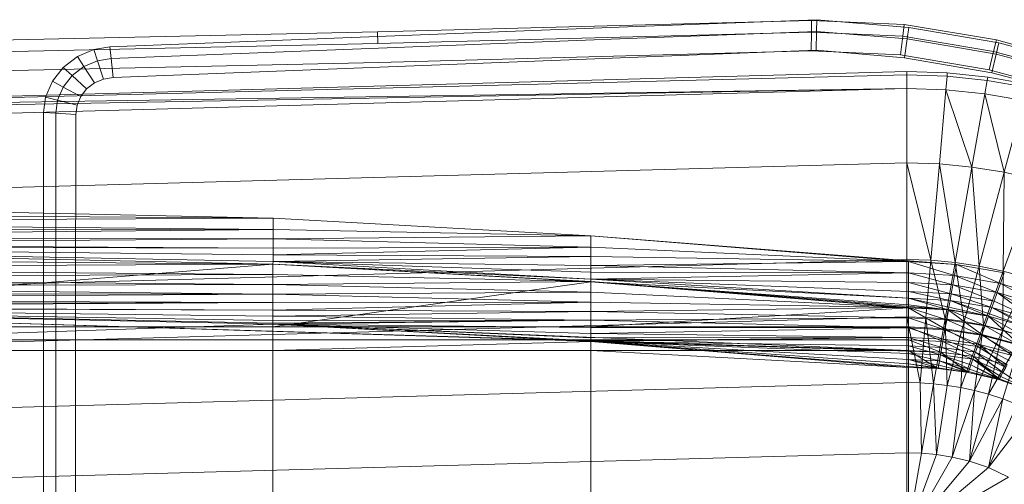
# Model space of a CAD drawing. Header units: metres. Extents: x 397.7 to 427.5, y 12.7 to 28.4.
# Tile 91 of 135: x 407.743 to 408.099, y 27.25 to 27.418. Entities that reach past the tile are written whole.
import ezdxf

# ---------------------------------------------------------------- set-up
doc = ezdxf.new("R2010")
doc.units = ezdxf.units.M
doc.layers.add('A-DETL-____-MBND', color=7, linetype='Continuous', lineweight=18)

# ---------------------------------------------------------------- blocks, each defined once
blk = doc.blocks.new('Family - Inodor P3-156334-06_PCI_P3')
at = {"layer": 'A-DETL-____-MBND', "color": 253, "true_color": 0xaaaaaa}
for p, q in [((0.47654, 0.38648), (0.31954, 0.38234)), ((0.47654, 0.38648), (0.31954, 0.38234)), ((0.41325, 0.38426), (0.47842, 0.38674)), ((0.41325, 0.38426), (0.47842, 0.38674)), ((0.4765, 0.38225), (0.47654, 0.38648)), ((0.47654, 0.38648), (0.4765, 0.38225)), ((0.51003, 0.38501), (0.47654, 0.38648)), ((0.51003, 0.38501), (0.47654, 0.38648)), ((0.47831, 0.38251), (0.47842, 0.38674)), ((0.47842, 0.38674), (0.47831, 0.38251)), ((0.47842, 0.38674), (0.51167, 0.38396)), ((0.47842, 0.38674), (0.51167, 0.38396)), ((0.50954, 0.3808), (0.51003, 0.38501)), ((0.51003, 0.38501), (0.50954, 0.3808)), ((0.54336, 0.3794), (0.51003, 0.38501)), ((0.54336, 0.3794), (0.51003, 0.38501)), ((0.31954, 0.38234), (0, 0.37522)), ((0.31954, 0.38234), (0, 0.37522)), ((0.22275, 0.37687), (0.41325, 0.38426)), ((0.22275, 0.37687), (0.41325, 0.38426)), ((0.31971, 0.37812), (0.31954, 0.38234)), ((0.31954, 0.38234), (0.31971, 0.37812)), ((0.4765, 0.38225), (0.31971, 0.37812)), ((0.4765, 0.38225), (0.31971, 0.37812)), ((0.41343, 0.38004), (0.47831, 0.38251)), ((0.41343, 0.38004), (0.47831, 0.38251)), ((0.47644, 0.37541), (0.4765, 0.38225)), ((0.4765, 0.38225), (0.47644, 0.37541)), ((0.50954, 0.3808), (0.4765, 0.38225)), ((0.50954, 0.3808), (0.4765, 0.38225)), ((0.47814, 0.37566), (0.47831, 0.38251)), ((0.47831, 0.38251), (0.47814, 0.37566)), ((0.47831, 0.38251), (0.51107, 0.37977)), ((0.47831, 0.38251), (0.51107, 0.37977)), ((0.51107, 0.37977), (0.51167, 0.38396)), ((0.51167, 0.38396), (0.51107, 0.37977)), ((0.51167, 0.38396), (0.5443, 0.37834)), ((0.51167, 0.38396), (0.5443, 0.37834)), ((0.31971, 0.37812), (0.00022, 0.371)), ((0.31971, 0.37812), (0.00022, 0.371)), ((0.22322, 0.37265), (0.41343, 0.38004)), ((0.22322, 0.37265), (0.41343, 0.38004)), ((0.50874, 0.37399), (0.50954, 0.3808)), ((0.50954, 0.3808), (0.50874, 0.37399)), ((0.54235, 0.37527), (0.50954, 0.3808)), ((0.54235, 0.37527), (0.50954, 0.3808)), ((0.51011, 0.37298), (0.51107, 0.37977)), ((0.51107, 0.37977), (0.51011, 0.37298)), ((0.51107, 0.37977), (0.5433, 0.37421)), ((0.51107, 0.37977), (0.5433, 0.37421)), ((0.54235, 0.37527), (0.54336, 0.3794)), ((0.54336, 0.3794), (0.54235, 0.37527)), ((0.5433, 0.37421), (0.5443, 0.37834)), ((0.5443, 0.37834), (0.5433, 0.37421)), ((0.57561, 0.3706), (0.54336, 0.3794)), ((0.57561, 0.3706), (0.54336, 0.3794)), ((0.5443, 0.37834), (0.57625, 0.3699)), ((0.5443, 0.37834), (0.57625, 0.3699)), ((0.21102, 0.37337), (0.21701, 0.37594)), ((0.21102, 0.37337), (0.21701, 0.37594)), ((0.21701, 0.37594), (0.22275, 0.37687)), ((0.21701, 0.37594), (0.22275, 0.37687)), ((0.21832, 0.37186), (0.21701, 0.37594)), ((0.21701, 0.37594), (0.21832, 0.37186)), ((0.22322, 0.37265), (0.22275, 0.37687)), ((0.22275, 0.37687), (0.22322, 0.37265)), ((0.47644, 0.37541), (0.31998, 0.37128)), ((0.47644, 0.37541), (0.31998, 0.37128)), ((0.47814, 0.37566), (0.41372, 0.3732)), ((0.47814, 0.37566), (0.41372, 0.3732)), ((0.41372, 0.3732), (0.47814, 0.37566)), ((0.47814, 0.37566), (0.41372, 0.3732)), ((0.50874, 0.37399), (0.47644, 0.37541)), ((0.50874, 0.37399), (0.47644, 0.37541)), ((0.51011, 0.37298), (0.47814, 0.37566)), ((0.51011, 0.37298), (0.47814, 0.37566)), ((0.47814, 0.37566), (0.51011, 0.37298)), ((0.51011, 0.37298), (0.47814, 0.37566)), ((0.54073, 0.3686), (0.50874, 0.37399)), ((0.54073, 0.3686), (0.50874, 0.37399)), ((0.54073, 0.3686), (0.54235, 0.37527)), ((0.54235, 0.37527), (0.54073, 0.3686)), ((0.54169, 0.36754), (0.5433, 0.37421)), ((0.5433, 0.37421), (0.54169, 0.36754)), ((0.57421, 0.36659), (0.54235, 0.37527)), ((0.57421, 0.36659), (0.54235, 0.37527)), ((0.5433, 0.37421), (0.57486, 0.36588)), ((0.5433, 0.37421), (0.57486, 0.36588)), ((0.31998, 0.37128), (0.00056, 0.36417)), ((0.31998, 0.37128), (0.00056, 0.36417)), ((0.2059, 0.36946), (0.21102, 0.37337)), ((0.2059, 0.36946), (0.21102, 0.37337)), ((0.21337, 0.36974), (0.21102, 0.37337)), ((0.21102, 0.37337), (0.21337, 0.36974)), ((0.21337, 0.36974), (0.21832, 0.37186)), ((0.21337, 0.36974), (0.21832, 0.37186)), ((0.21832, 0.37186), (0.22322, 0.37265)), ((0.21832, 0.37186), (0.22322, 0.37265)), ((0.22043, 0.36527), (0.21832, 0.37186)), ((0.21832, 0.37186), (0.22043, 0.36527)), ((0.22397, 0.36584), (0.22322, 0.37265)), ((0.22322, 0.37265), (0.22397, 0.36584)), ((0.41372, 0.3732), (0.22397, 0.36584)), ((0.41372, 0.3732), (0.22397, 0.36584)), ((0.22397, 0.36584), (0.41372, 0.3732)), ((0.41372, 0.3732), (0.22397, 0.36584)), ((0.54169, 0.36754), (0.51011, 0.37298)), ((0.54169, 0.36754), (0.51011, 0.37298)), ((0.51011, 0.37298), (0.54169, 0.36754)), ((0.54169, 0.36754), (0.51011, 0.37298)), ((0.00127, 0.35389), (0.51095, 0.36797)), ((0.51095, 0.36678), (0.00127, 0.35389)), ((0.20199, 0.36444), (0.2059, 0.36946)), ((0.20199, 0.36444), (0.2059, 0.36946)), ((0.20914, 0.36651), (0.2059, 0.36946)), ((0.2059, 0.36946), (0.20914, 0.36651)), ((0.20914, 0.36651), (0.21337, 0.36974)), ((0.20914, 0.36651), (0.21337, 0.36974)), ((0.21716, 0.36387), (0.21337, 0.36974)), ((0.21337, 0.36974), (0.21716, 0.36387)), ((0.51095, 0.36797), (0.52561, 0.36747)), ((0.51095, 0.36678), (0.51095, 0.36797)), ((0.52551, 0.36629), (0.51095, 0.36678)), ((0.51095, 0.36184), (0.51095, 0.36678)), ((0.52561, 0.36747), (0.52551, 0.36629)), ((0.52561, 0.36747), (0.54023, 0.36596)), ((0.57194, 0.36009), (0.54073, 0.3686)), ((0.57194, 0.36009), (0.54073, 0.3686)), ((0.57262, 0.35938), (0.54169, 0.36754)), ((0.57262, 0.35938), (0.54169, 0.36754)), ((0.54169, 0.36754), (0.57262, 0.35938)), ((0.57262, 0.35938), (0.54169, 0.36754)), ((0.19954, 0.35865), (0.20199, 0.36444)), ((0.19954, 0.35865), (0.20199, 0.36444)), ((0.20591, 0.36236), (0.20199, 0.36444)), ((0.20199, 0.36444), (0.20591, 0.36236)), ((0.20591, 0.36236), (0.20914, 0.36651)), ((0.20591, 0.36236), (0.20914, 0.36651)), ((0.21437, 0.36173), (0.20914, 0.36651)), ((0.20914, 0.36651), (0.21437, 0.36173)), ((0.21716, 0.36387), (0.21437, 0.36173)), ((0.21716, 0.36387), (0.21437, 0.36173)), ((0.21437, 0.36173), (0.21716, 0.36387)), ((0.21716, 0.36387), (0.21437, 0.36173)), ((0.22043, 0.36527), (0.21716, 0.36387)), ((0.22043, 0.36527), (0.21716, 0.36387)), ((0.21716, 0.36387), (0.22043, 0.36527)), ((0.22043, 0.36527), (0.21716, 0.36387)), ((0.22397, 0.36584), (0.22043, 0.36527)), ((0.22397, 0.36584), (0.22043, 0.36527)), ((0.22043, 0.36527), (0.22397, 0.36584)), ((0.22397, 0.36584), (0.22043, 0.36527)), ((0.52551, 0.36629), (0.52508, 0.36136)), ((0.54002, 0.36479), (0.52551, 0.36629)), ((0.54002, 0.36479), (0.53917, 0.35992)), ((0.54023, 0.36596), (0.54002, 0.36479)), ((0.55446, 0.36229), (0.54002, 0.36479)), ((0.54023, 0.36596), (0.55477, 0.36344)), ((0.51095, 0.36184), (0.00127, 0.35389)), ((0.51095, 0.36184), (0.00127, 0.35271)), ((0.51095, 0.36184), (0.00127, 0.34776)), ((0.20388, 0.35757), (0.20591, 0.36236)), ((0.20388, 0.35757), (0.20591, 0.36236)), ((0.21224, 0.35899), (0.20591, 0.36236)), ((0.20591, 0.36236), (0.21224, 0.35899)), ((0.21437, 0.36173), (0.21224, 0.35899)), ((0.21437, 0.36173), (0.21224, 0.35899)), ((0.21224, 0.35899), (0.21437, 0.36173)), ((0.21437, 0.36173), (0.21224, 0.35899)), ((0.52508, 0.36136), (0.51095, 0.36184)), ((0.51095, 0.36184), (0.51095, 0.33495)), ((0.52508, 0.36136), (0.52273, 0.33457)), ((0.53917, 0.35992), (0.52508, 0.36136)), ((0.53449, 0.33342), (0.52508, 0.36136)), ((0.53917, 0.35992), (0.53449, 0.33342)), ((0.55318, 0.35751), (0.53917, 0.35992)), ((0.54621, 0.3315), (0.53917, 0.35992)), ((0.1988, 0.35316), (0.19954, 0.35865)), ((0.1988, 0.35316), (0.19954, 0.35865)), ((0.20388, 0.35757), (0.19954, 0.35865)), ((0.19954, 0.35865), (0.20388, 0.35757)), ((0.20325, 0.35289), (0.20388, 0.35757)), ((0.20325, 0.35289), (0.20388, 0.35757)), ((0.2109, 0.35583), (0.20388, 0.35757)), ((0.20388, 0.35757), (0.2109, 0.35583)), ((0.21224, 0.35899), (0.2109, 0.35583)), ((0.21224, 0.35899), (0.2109, 0.35583)), ((0.2109, 0.35583), (0.21224, 0.35899)), ((0.21224, 0.35899), (0.2109, 0.35583)), ((0.55318, 0.35751), (0.54621, 0.3315)), ((0.19876, 0.27623), (0.1988, 0.35316)), ((0.19876, 0.27623), (0.1988, 0.35316)), ((0.20325, 0.35289), (0.1988, 0.35316)), ((0.1988, 0.35316), (0.20325, 0.35289)), ((0.2032, 0.27623), (0.20325, 0.35289)), ((0.2032, 0.27623), (0.20325, 0.35289)), ((0.21044, 0.35245), (0.20325, 0.35289)), ((0.20325, 0.35289), (0.21044, 0.35245)), ((0.2109, 0.35583), (0.21044, 0.35245)), ((0.2109, 0.35583), (0.21044, 0.35245)), ((0.21044, 0.35245), (0.2109, 0.35583)), ((0.2109, 0.35583), (0.21044, 0.35245)), ((0.21044, 0.35245), (0.2104, 0.27622)), ((0.21044, 0.35245), (0.2104, 0.27622)), ((0.2104, 0.27622), (0.21044, 0.35245)), ((0.21044, 0.35245), (0.2104, 0.27622)), ((0.51095, 0.33495), (0.00127, 0.32087)), ((0.52273, 0.33457), (0.51095, 0.33495)), ((0.51968, 0.29966), (0.51095, 0.33495)), ((0.51095, 0.33495), (0.51095, 0.29991)), ((0.52273, 0.33457), (0.51968, 0.29966)), ((0.53449, 0.33342), (0.52273, 0.33457)), ((0.5284, 0.29889), (0.52273, 0.33457)), ((0.53449, 0.33342), (0.5284, 0.29889)), ((0.54621, 0.3315), (0.53449, 0.33342)), ((0.53712, 0.29759), (0.53449, 0.33342)), ((0.54621, 0.3315), (0.53712, 0.29759)), ((0.54583, 0.29575), (0.54621, 0.3315)), ((0.55786, 0.32879), (0.54621, 0.3315)), ((0.55786, 0.32879), (0.54583, 0.29575)), ((0.28182, 0.31489), (0.00127, 0.32102)), ((0.00192, 0.32088), (0.28182, 0.31489)), ((0.28182, 0.31489), (0.00192, 0.32088)), ((0.28182, 0.31489), (0.00192, 0.31713)), ((0.28182, 0.31489), (0.00192, 0.31713)), ((0.28182, 0.31489), (0.00192, 0.31371)), ((0.00192, 0.31371), (0.28182, 0.31489)), ((0.28181, 0.31079), (0.00192, 0.31371)), ((0.28181, 0.31079), (0.00192, 0.31371)), ((0.28181, 0.31079), (0.28182, 0.31489)), ((0.28181, 0.31079), (0.28182, 0.31489)), ((0.39671, 0.30854), (0.28182, 0.31489)), ((0.28181, 0.31079), (0.00192, 0.31043)), ((0.00192, 0.30799), (0.28181, 0.31079)), ((0.00192, 0.31043), (0.28181, 0.31079)), ((0.00192, 0.30799), (0.28181, 0.31079)), ((0.39671, 0.30854), (0.28181, 0.31079)), ((0.39671, 0.30854), (0.28181, 0.31079)), ((0.28181, 0.30737), (0.28181, 0.31079)), ((0.28181, 0.30737), (0.28181, 0.31079)), ((0.28181, 0.30737), (0.00192, 0.30799)), ((0.28181, 0.30737), (0.00192, 0.30799)), ((0.28181, 0.30737), (0.00192, 0.30554)), ((0.00192, 0.30554), (0.28181, 0.30737)), ((0.39671, 0.30854), (0.28181, 0.30737)), ((0.28181, 0.30737), (0.39671, 0.30854)), ((0.3967, 0.30444), (0.28181, 0.30737)), ((0.28181, 0.30409), (0.28181, 0.30737)), ((0.3967, 0.30444), (0.28181, 0.30737)), ((0.28181, 0.30409), (0.28181, 0.30737)), ((0.3967, 0.30444), (0.39671, 0.30854)), ((0.3967, 0.30444), (0.39671, 0.30854)), ((0.5116, 0.2992), (0.39671, 0.30854)), ((0.52893, 0.29818), (0.39671, 0.30854)), ((0.5116, 0.2992), (0.39671, 0.30854)), ((0.28176, 0.29829), (0.00127, 0.30443)), ((0.00187, 0.30429), (0.28176, 0.29829)), ((0.28176, 0.29829), (0.00187, 0.30429)), ((0.28181, 0.30409), (0.00192, 0.30554)), ((0.28181, 0.30409), (0.00192, 0.30554)), ((0.28181, 0.30409), (0.00192, 0.30454)), ((0.28181, 0.30409), (0.00192, 0.30454)), ((0.28181, 0.30165), (0.00192, 0.30454)), ((0.28181, 0.30165), (0.00192, 0.30454)), ((0.28181, 0.2992), (0.00192, 0.30454)), ((0.28181, 0.2992), (0.00192, 0.30454)), ((0.28175, 0.2982), (0.00192, 0.30454)), ((0.28175, 0.2982), (0.00192, 0.30454)), ((0.3967, 0.30444), (0.28181, 0.30409)), ((0.28181, 0.30165), (0.3967, 0.30444)), ((0.28181, 0.30409), (0.3967, 0.30444)), ((0.28181, 0.30165), (0.3967, 0.30444)), ((0.28181, 0.30409), (0.28181, 0.30165)), ((0.28181, 0.30165), (0.28181, 0.30409)), ((0.5116, 0.2992), (0.3967, 0.30444)), ((0.3967, 0.30102), (0.3967, 0.30444)), ((0.5116, 0.2992), (0.3967, 0.30444)), ((0.3967, 0.30102), (0.3967, 0.30444)), ((0.51095, 0.29991), (0.00127, 0.28584)), ((0.28176, 0.29829), (0.00187, 0.30052)), ((0.28176, 0.29829), (0.00187, 0.30052)), ((0.28181, 0.2992), (0.28175, 0.2982)), ((0.28175, 0.2982), (0.28181, 0.2992)), ((0.28181, 0.30165), (0.28181, 0.2992)), ((0.3967, 0.30102), (0.28181, 0.30165)), ((0.3967, 0.30102), (0.28181, 0.30165)), ((0.28181, 0.2992), (0.28181, 0.30165)), ((0.3967, 0.30102), (0.28181, 0.2992)), ((0.28181, 0.2992), (0.3967, 0.30102)), ((0.3967, 0.29774), (0.28181, 0.2992)), ((0.3967, 0.29285), (0.28181, 0.2992)), ((0.3967, 0.29774), (0.28181, 0.2992)), ((0.3967, 0.29531), (0.28181, 0.2992)), ((0.3967, 0.29531), (0.28181, 0.2992)), ((0.3967, 0.29285), (0.28181, 0.2992)), ((0.5116, 0.2992), (0.3967, 0.30102)), ((0.3967, 0.29774), (0.3967, 0.30102)), ((0.5116, 0.2992), (0.3967, 0.30102)), ((0.3967, 0.29774), (0.3967, 0.30102)), ((0.5116, 0.2992), (0.3967, 0.29774)), ((0.3967, 0.29774), (0.5116, 0.2992)), ((0.51968, 0.29966), (0.51095, 0.29991)), ((0.51095, 0.29991), (0.51095, 0.27916)), ((0.52893, 0.29818), (0.5116, 0.2992)), ((0.52893, 0.29818), (0.5116, 0.2992)), ((0.52821, 0.29414), (0.5116, 0.2992)), ((0.5116, 0.2951), (0.5116, 0.2992)), ((0.52821, 0.29414), (0.5116, 0.2992)), ((0.5116, 0.2951), (0.5116, 0.2992)), ((0.51968, 0.29966), (0.51787, 0.27898)), ((0.5284, 0.29889), (0.51968, 0.29966)), ((0.52479, 0.27842), (0.51968, 0.29966)), ((0.28175, 0.2982), (0.00186, 0.27553)), ((0.00186, 0.27553), (0.28175, 0.2982)), ((0.28176, 0.29829), (0.00187, 0.29687)), ((0.00187, 0.29687), (0.28176, 0.29829)), ((0.28176, 0.29452), (0.00187, 0.29687)), ((0.28176, 0.29452), (0.00187, 0.29687)), ((0.3967, 0.29285), (0.28175, 0.2982)), ((0.3967, 0.29285), (0.28175, 0.2982)), ((0.39665, 0.29185), (0.28175, 0.2982)), ((0.39665, 0.29185), (0.28175, 0.2982)), ((0.28176, 0.27553), (0.28175, 0.2982)), ((0.28176, 0.27553), (0.28175, 0.2982)), ((0.28176, 0.29452), (0.28176, 0.29829)), ((0.39665, 0.29195), (0.28176, 0.29829)), ((0.28176, 0.29452), (0.28176, 0.29829)), ((0.3967, 0.29774), (0.3967, 0.29531)), ((0.5116, 0.2951), (0.3967, 0.29774)), ((0.5116, 0.2951), (0.3967, 0.29774)), ((0.3967, 0.29531), (0.3967, 0.29774)), ((0.5284, 0.29889), (0.52479, 0.27842)), ((0.52893, 0.29818), (0.52821, 0.29414)), ((0.52821, 0.29414), (0.52893, 0.29818)), ((0.53712, 0.29759), (0.5284, 0.29889)), ((0.53173, 0.27748), (0.5284, 0.29889)), ((0.54623, 0.29507), (0.52893, 0.29818)), ((0.54482, 0.29122), (0.52893, 0.29818)), ((0.54482, 0.29122), (0.52893, 0.29818)), ((0.53712, 0.29759), (0.53173, 0.27748)), ((0.54583, 0.29575), (0.53712, 0.29759)), ((0.53869, 0.27613), (0.53712, 0.29759)), ((0.54583, 0.29575), (0.53869, 0.27613)), ((0.54567, 0.27436), (0.54583, 0.29575)), ((0.55451, 0.29333), (0.54583, 0.29575)), ((0.28176, 0.29452), (0.00187, 0.29343)), ((0.00187, 0.29343), (0.28176, 0.29452)), ((0.28176, 0.29086), (0.00187, 0.29343)), ((0.28176, 0.29086), (0.00187, 0.29343)), ((0.39665, 0.29195), (0.28176, 0.29452)), ((0.28176, 0.29086), (0.28176, 0.29452)), ((0.39665, 0.29195), (0.28176, 0.29452)), ((0.28176, 0.29086), (0.28176, 0.29452)), ((0.3967, 0.29285), (0.39665, 0.29185)), ((0.39665, 0.29185), (0.3967, 0.29285)), ((0.3967, 0.29531), (0.3967, 0.29285)), ((0.5116, 0.2951), (0.3967, 0.29531)), ((0.5116, 0.2951), (0.3967, 0.29531)), ((0.3967, 0.29285), (0.3967, 0.29531)), ((0.5116, 0.2951), (0.3967, 0.29285)), ((0.3967, 0.29285), (0.5116, 0.2951)), ((0.5116, 0.29168), (0.3967, 0.29285)), ((0.5116, 0.28596), (0.3967, 0.29285)), ((0.5116, 0.29168), (0.3967, 0.29285)), ((0.5116, 0.2884), (0.3967, 0.29285)), ((0.5116, 0.2884), (0.3967, 0.29285)), ((0.5116, 0.28596), (0.3967, 0.29285)), ((0.52821, 0.29414), (0.5116, 0.2951)), ((0.52821, 0.29414), (0.5116, 0.2951)), ((0.52762, 0.29078), (0.5116, 0.2951)), ((0.5116, 0.29168), (0.5116, 0.2951)), ((0.52762, 0.29078), (0.5116, 0.2951)), ((0.5116, 0.29168), (0.5116, 0.2951)), ((0.52821, 0.29414), (0.52762, 0.29078)), ((0.52762, 0.29078), (0.52821, 0.29414)), ((0.54482, 0.29122), (0.52821, 0.29414)), ((0.54482, 0.29122), (0.52821, 0.29414)), ((0.54366, 0.28801), (0.52821, 0.29414)), ((0.54366, 0.28801), (0.52821, 0.29414)), ((0.54623, 0.29507), (0.54482, 0.29122)), ((0.54482, 0.29122), (0.54623, 0.29507)), ((0.55451, 0.29333), (0.54567, 0.27436)), ((0.28176, 0.29086), (0.00187, 0.29033)), ((0.00187, 0.29033), (0.28176, 0.29086)), ((0.28176, 0.28743), (0.00187, 0.29033)), ((0.28176, 0.28743), (0.00187, 0.29033)), ((0.39665, 0.29195), (0.28176, 0.29086)), ((0.28176, 0.29086), (0.39665, 0.29195)), ((0.39665, 0.29185), (0.28176, 0.27553)), ((0.28176, 0.27553), (0.39665, 0.29185)), ((0.39665, 0.28818), (0.28176, 0.29086)), ((0.28176, 0.28743), (0.28176, 0.29086)), ((0.39665, 0.28818), (0.28176, 0.29086)), ((0.28176, 0.28743), (0.28176, 0.29086)), ((0.39665, 0.28818), (0.39665, 0.29195)), ((0.5116, 0.28261), (0.39665, 0.29195)), ((0.39665, 0.28818), (0.39665, 0.29195)), ((0.52605, 0.28184), (0.39665, 0.29195)), ((0.5116, 0.28261), (0.39665, 0.29195)), ((0.5116, 0.28596), (0.39665, 0.29185)), ((0.5116, 0.28596), (0.39665, 0.29185)), ((0.5116, 0.28351), (0.39665, 0.29185)), ((0.5116, 0.28351), (0.39665, 0.29185)), ((0.51154, 0.28251), (0.39665, 0.29185)), ((0.51154, 0.28251), (0.39665, 0.29185)), ((0.39665, 0.27553), (0.39665, 0.29185)), ((0.39665, 0.27553), (0.39665, 0.29185)), ((0.52762, 0.29078), (0.5116, 0.29168)), ((0.5116, 0.29168), (0.5116, 0.2884)), ((0.52762, 0.29078), (0.5116, 0.29168)), ((0.52705, 0.28755), (0.5116, 0.29168)), ((0.52705, 0.28755), (0.5116, 0.29168)), ((0.5116, 0.2884), (0.5116, 0.29168)), ((0.52762, 0.29078), (0.52705, 0.28755)), ((0.52705, 0.28755), (0.52762, 0.29078)), ((0.54366, 0.28801), (0.52762, 0.29078)), ((0.54366, 0.28801), (0.52762, 0.29078)), ((0.54253, 0.28492), (0.52762, 0.29078)), ((0.54253, 0.28492), (0.52762, 0.29078)), ((0.54482, 0.29122), (0.54366, 0.28801)), ((0.54366, 0.28801), (0.54482, 0.29122)), ((0.56138, 0.28614), (0.54482, 0.29122)), ((0.55967, 0.28318), (0.54482, 0.29122)), ((0.56138, 0.28614), (0.54482, 0.29122)), ((0.55967, 0.28318), (0.54482, 0.29122)), ((0.28176, 0.28743), (0.00187, 0.28766)), ((0.28176, 0.28743), (0.00187, 0.28766)), ((0.28176, 0.28743), (0.00187, 0.28548)), ((0.00187, 0.28548), (0.28176, 0.28743)), ((0.28176, 0.28433), (0.00187, 0.28548)), ((0.28176, 0.28433), (0.00187, 0.28548)), ((0.39665, 0.28818), (0.28176, 0.28743)), ((0.28176, 0.28743), (0.39665, 0.28818)), ((0.39665, 0.28452), (0.28176, 0.28743)), ((0.28176, 0.28433), (0.28176, 0.28743)), ((0.39665, 0.28452), (0.28176, 0.28743)), ((0.28176, 0.28433), (0.28176, 0.28743)), ((0.5116, 0.28261), (0.39665, 0.28818)), ((0.39665, 0.28452), (0.39665, 0.28818)), ((0.5116, 0.28261), (0.39665, 0.28818)), ((0.39665, 0.28452), (0.39665, 0.28818)), ((0.5116, 0.2884), (0.5116, 0.28596)), ((0.52705, 0.28755), (0.5116, 0.2884)), ((0.52705, 0.28755), (0.5116, 0.2884)), ((0.52662, 0.28515), (0.5116, 0.2884)), ((0.52662, 0.28515), (0.5116, 0.2884)), ((0.5116, 0.28596), (0.5116, 0.2884)), ((0.5116, 0.28596), (0.5116, 0.28351)), ((0.52662, 0.28515), (0.5116, 0.28596)), ((0.52662, 0.28515), (0.5116, 0.28596)), ((0.5262, 0.28273), (0.5116, 0.28596)), ((0.52597, 0.28176), (0.5116, 0.28596)), ((0.5116, 0.28351), (0.5116, 0.28596)), ((0.5262, 0.28273), (0.5116, 0.28596)), ((0.52597, 0.28176), (0.5116, 0.28596)), ((0.52662, 0.28515), (0.5262, 0.28273)), ((0.5262, 0.28273), (0.52662, 0.28515)), ((0.52705, 0.28755), (0.52662, 0.28515)), ((0.52662, 0.28515), (0.52705, 0.28755)), ((0.5417, 0.28263), (0.52662, 0.28515)), ((0.54047, 0.27941), (0.52662, 0.28515)), ((0.5417, 0.28263), (0.52662, 0.28515)), ((0.54086, 0.28033), (0.52662, 0.28515)), ((0.54086, 0.28033), (0.52662, 0.28515)), ((0.54047, 0.27941), (0.52662, 0.28515)), ((0.54253, 0.28492), (0.52705, 0.28755)), ((0.5417, 0.28263), (0.52705, 0.28755)), ((0.54253, 0.28492), (0.52705, 0.28755)), ((0.5417, 0.28263), (0.52705, 0.28755)), ((0.54253, 0.28492), (0.5417, 0.28263)), ((0.5417, 0.28263), (0.54253, 0.28492)), ((0.54366, 0.28801), (0.54253, 0.28492)), ((0.54253, 0.28492), (0.54366, 0.28801)), ((0.55681, 0.27823), (0.54253, 0.28492)), ((0.55681, 0.27823), (0.54253, 0.28492)), ((0.55967, 0.28318), (0.54366, 0.28801)), ((0.55681, 0.27823), (0.54366, 0.28801)), ((0.55967, 0.28318), (0.54366, 0.28801)), ((0.55803, 0.28034), (0.54366, 0.28801)), ((0.55803, 0.28034), (0.54366, 0.28801)), ((0.55681, 0.27823), (0.54366, 0.28801)), ((0.28176, 0.28433), (0.00187, 0.28388)), ((0.00187, 0.2829), (0.28176, 0.28433)), ((0.00187, 0.28388), (0.28176, 0.28433)), ((0.00187, 0.2829), (0.28176, 0.28433)), ((0.28176, 0.28165), (0.00187, 0.2829)), ((0.28176, 0.28165), (0.00187, 0.2829)), ((0.51154, 0.26697), (0.00187, 0.28259)), ((0.28176, 0.27659), (0.00187, 0.28259)), ((0.28176, 0.27659), (0.00187, 0.28259)), ((0.52327, 0.26645), (0.00187, 0.28259)), ((0.51154, 0.26697), (0.00187, 0.28259)), ((0.00187, 0.28259), (0.28176, 0.27659)), ((0.28176, 0.28165), (0.00187, 0.28259)), ((0.28176, 0.28165), (0.00187, 0.28259)), ((0.28176, 0.27948), (0.00187, 0.28259)), ((0.28176, 0.27948), (0.00187, 0.28259)), ((0.28176, 0.27788), (0.00187, 0.28259)), ((0.28176, 0.27788), (0.00187, 0.28259)), ((0.28176, 0.2769), (0.00187, 0.28259)), ((0.28176, 0.2769), (0.00187, 0.28259)), ((0.28176, 0.27659), (0.00187, 0.28259)), ((0.39665, 0.28452), (0.28176, 0.28433)), ((0.28176, 0.28165), (0.39665, 0.28452)), ((0.28176, 0.28433), (0.39665, 0.28452)), ((0.28176, 0.28165), (0.39665, 0.28452)), ((0.28176, 0.28165), (0.28176, 0.28433)), ((0.28176, 0.28165), (0.28176, 0.28433)), ((0.39665, 0.28109), (0.28176, 0.28165)), ((0.28176, 0.28165), (0.28176, 0.27948)), ((0.39665, 0.28109), (0.28176, 0.28165)), ((0.28176, 0.27948), (0.28176, 0.28165)), ((0.5116, 0.28261), (0.39665, 0.28452)), ((0.5116, 0.28261), (0.39665, 0.28452)), ((0.39665, 0.28109), (0.39665, 0.28452)), ((0.39665, 0.28109), (0.39665, 0.28452)), ((0.5116, 0.28261), (0.39665, 0.28109)), ((0.39665, 0.28109), (0.5116, 0.28261)), ((0.51154, 0.28251), (0.39665, 0.27553)), ((0.39665, 0.27553), (0.51154, 0.28251)), ((0.5116, 0.28351), (0.51154, 0.28251)), ((0.51154, 0.28251), (0.5116, 0.28351)), ((0.52597, 0.28176), (0.51154, 0.28251)), ((0.52597, 0.28176), (0.51154, 0.28251)), ((0.52476, 0.27488), (0.51154, 0.28251)), ((0.51154, 0.27553), (0.51154, 0.28251)), ((0.52476, 0.27488), (0.51154, 0.28251)), ((0.51154, 0.27553), (0.51154, 0.28251)), ((0.52597, 0.28176), (0.5116, 0.28351)), ((0.52597, 0.28176), (0.5116, 0.28351)), ((0.52605, 0.28184), (0.5116, 0.28261)), ((0.52605, 0.28184), (0.5116, 0.28261)), ((0.52539, 0.27813), (0.5116, 0.28261)), ((0.5116, 0.27883), (0.5116, 0.28261)), ((0.52539, 0.27813), (0.5116, 0.28261)), ((0.5116, 0.27883), (0.5116, 0.28261)), ((0.52597, 0.28176), (0.52476, 0.27488)), ((0.52476, 0.27488), (0.52597, 0.28176)), ((0.52605, 0.28184), (0.52539, 0.27813)), ((0.52539, 0.27813), (0.52605, 0.28184)), ((0.5262, 0.28273), (0.52597, 0.28176)), ((0.52597, 0.28176), (0.5262, 0.28273)), ((0.54047, 0.27941), (0.52597, 0.28176)), ((0.54047, 0.27941), (0.52597, 0.28176)), ((0.53808, 0.27285), (0.52597, 0.28176)), ((0.53808, 0.27285), (0.52597, 0.28176)), ((0.54056, 0.27948), (0.52605, 0.28184)), ((0.53927, 0.27593), (0.52605, 0.28184)), ((0.53927, 0.27593), (0.52605, 0.28184)), ((0.54047, 0.27941), (0.5262, 0.28273)), ((0.54047, 0.27941), (0.5262, 0.28273)), ((0.5417, 0.28263), (0.54086, 0.28033)), ((0.54086, 0.28033), (0.5417, 0.28263)), ((0.55681, 0.27823), (0.5417, 0.28263)), ((0.55504, 0.27527), (0.5417, 0.28263)), ((0.55681, 0.27823), (0.5417, 0.28263)), ((0.55558, 0.27611), (0.5417, 0.28263)), ((0.55558, 0.27611), (0.5417, 0.28263)), ((0.55504, 0.27527), (0.5417, 0.28263)), ((0.51095, 0.27916), (0.00127, 0.26508)), ((0.39665, 0.28109), (0.28176, 0.27948)), ((0.28176, 0.27948), (0.39665, 0.28109)), ((0.28176, 0.27948), (0.28176, 0.27788)), ((0.39665, 0.27799), (0.28176, 0.27948)), ((0.39665, 0.27799), (0.28176, 0.27948)), ((0.28176, 0.27788), (0.28176, 0.27948)), ((0.39665, 0.27799), (0.28176, 0.27788)), ((0.28176, 0.2769), (0.39665, 0.27799)), ((0.28176, 0.27788), (0.39665, 0.27799)), ((0.28176, 0.27659), (0.39665, 0.27799)), ((0.28176, 0.2769), (0.39665, 0.27799)), ((0.28176, 0.27659), (0.39665, 0.27799)), ((0.28176, 0.27788), (0.28176, 0.2769)), ((0.28176, 0.2769), (0.28176, 0.27788)), ((0.5116, 0.27883), (0.39665, 0.28109)), ((0.39665, 0.27799), (0.39665, 0.28109)), ((0.5116, 0.27883), (0.39665, 0.28109)), ((0.39665, 0.27799), (0.39665, 0.28109)), ((0.5116, 0.27883), (0.39665, 0.27799)), ((0.39665, 0.27799), (0.5116, 0.27883)), ((0.5116, 0.27518), (0.39665, 0.27799)), ((0.39665, 0.27531), (0.39665, 0.27799)), ((0.5116, 0.27518), (0.39665, 0.27799)), ((0.39665, 0.27531), (0.39665, 0.27799)), ((0.51787, 0.27898), (0.51095, 0.27916)), ((0.5158, 0.25528), (0.51095, 0.27916)), ((0.51095, 0.27916), (0.51095, 0.25539)), ((0.52539, 0.27813), (0.5116, 0.27883)), ((0.52539, 0.27813), (0.5116, 0.27883)), ((0.52475, 0.27452), (0.5116, 0.27883)), ((0.5116, 0.27518), (0.5116, 0.27883)), ((0.52475, 0.27452), (0.5116, 0.27883)), ((0.5116, 0.27518), (0.5116, 0.27883)), ((0.51787, 0.27898), (0.5158, 0.25528)), ((0.52479, 0.27842), (0.51787, 0.27898)), ((0.52066, 0.25495), (0.51787, 0.27898)), ((0.52479, 0.27842), (0.52066, 0.25495)), ((0.52539, 0.27813), (0.52475, 0.27452)), ((0.52475, 0.27452), (0.52539, 0.27813)), ((0.53173, 0.27748), (0.52479, 0.27842)), ((0.52555, 0.2544), (0.52479, 0.27842)), ((0.53927, 0.27593), (0.52539, 0.27813)), ((0.53927, 0.27593), (0.52539, 0.27813)), ((0.53802, 0.2725), (0.52539, 0.27813)), ((0.53802, 0.2725), (0.52539, 0.27813)), ((0.54047, 0.27941), (0.53808, 0.27285)), ((0.53808, 0.27285), (0.54047, 0.27941)), ((0.54056, 0.27948), (0.53927, 0.27593)), ((0.53927, 0.27593), (0.54056, 0.27948)), ((0.54086, 0.28033), (0.54047, 0.27941)), ((0.54047, 0.27941), (0.54086, 0.28033)), ((0.55504, 0.27527), (0.54047, 0.27941)), ((0.55504, 0.27527), (0.54047, 0.27941)), ((0.55155, 0.26923), (0.54047, 0.27941)), ((0.55155, 0.26923), (0.54047, 0.27941)), ((0.55325, 0.27206), (0.54056, 0.27948)), ((0.55513, 0.27532), (0.54056, 0.27948)), ((0.55325, 0.27206), (0.54056, 0.27948)), ((0.55504, 0.27527), (0.54086, 0.28033)), ((0.55504, 0.27527), (0.54086, 0.28033)), ((0.28176, 0.27659), (0.00186, 0.26697)), ((0.00186, 0.26697), (0.28176, 0.27659)), ((0.28176, 0.27553), (0.00186, 0.27553)), ((0.28176, 0.27553), (0.00186, 0.27553)), ((0.19876, 0.12377), (0.19876, 0.27623)), ((0.19876, 0.12377), (0.19876, 0.27623)), ((0.2032, 0.12377), (0.2032, 0.27623)), ((0.2032, 0.12377), (0.2032, 0.27623)), ((0.2104, 0.27622), (0.2104, 0.12377)), ((0.2104, 0.27622), (0.2104, 0.12377)), ((0.2104, 0.12377), (0.2104, 0.27622)), ((0.2104, 0.27622), (0.2104, 0.12377)), ((0.28176, 0.2769), (0.28176, 0.27659)), ((0.28176, 0.27659), (0.28176, 0.2769)), ((0.51154, 0.26697), (0.28176, 0.27659)), ((0.51154, 0.26697), (0.28176, 0.27659)), ((0.39665, 0.27024), (0.28176, 0.27659)), ((0.39665, 0.27024), (0.28176, 0.27659)), ((0.28176, 0.26697), (0.28176, 0.27659)), ((0.28176, 0.26697), (0.28176, 0.27659)), ((0.28176, 0.27659), (0.39665, 0.27024)), ((0.39665, 0.27531), (0.28176, 0.27659)), ((0.39665, 0.27531), (0.28176, 0.27659)), ((0.39665, 0.27314), (0.28176, 0.27659)), ((0.39665, 0.27314), (0.28176, 0.27659)), ((0.39665, 0.27154), (0.28176, 0.27659)), ((0.39665, 0.27154), (0.28176, 0.27659)), ((0.39665, 0.27056), (0.28176, 0.27659)), ((0.39665, 0.27056), (0.28176, 0.27659)), ((0.39665, 0.27024), (0.28176, 0.27659)), ((0.39665, 0.27553), (0.28176, 0.27553)), ((0.28176, 0.27553), (0.28176, 0.27086)), ((0.39665, 0.27553), (0.28176, 0.27553)), ((0.28176, 0.27086), (0.28176, 0.27553)), ((0.51154, 0.27553), (0.39665, 0.27553)), ((0.39665, 0.27553), (0.39665, 0.27086)), ((0.51154, 0.27553), (0.39665, 0.27553)), ((0.39665, 0.27086), (0.39665, 0.27553)), ((0.5116, 0.27518), (0.39665, 0.27531)), ((0.39665, 0.27531), (0.39665, 0.27314)), ((0.5116, 0.27518), (0.39665, 0.27531)), ((0.39665, 0.27314), (0.39665, 0.27531)), ((0.5116, 0.27518), (0.39665, 0.27314)), ((0.39665, 0.27314), (0.5116, 0.27518)), ((0.52476, 0.27488), (0.51154, 0.27553)), ((0.51154, 0.27553), (0.51154, 0.27086)), ((0.52476, 0.27488), (0.51154, 0.27553)), ((0.52395, 0.27028), (0.51154, 0.27553)), ((0.52395, 0.27028), (0.51154, 0.27553)), ((0.51154, 0.27086), (0.51154, 0.27553)), ((0.52475, 0.27452), (0.5116, 0.27518)), ((0.52475, 0.27452), (0.5116, 0.27518)), ((0.52416, 0.27114), (0.5116, 0.27518)), ((0.5116, 0.27175), (0.5116, 0.27518)), ((0.52416, 0.27114), (0.5116, 0.27518)), ((0.5116, 0.27175), (0.5116, 0.27518)), ((0.52476, 0.27488), (0.52395, 0.27028)), ((0.52395, 0.27028), (0.52476, 0.27488)), ((0.52475, 0.27452), (0.52416, 0.27114)), ((0.52416, 0.27114), (0.52475, 0.27452)), ((0.53802, 0.2725), (0.52475, 0.27452)), ((0.53802, 0.2725), (0.52475, 0.27452)), ((0.53684, 0.26927), (0.52475, 0.27452)), ((0.53684, 0.26927), (0.52475, 0.27452)), ((0.53808, 0.27285), (0.52476, 0.27488)), ((0.53808, 0.27285), (0.52476, 0.27488)), ((0.53648, 0.26846), (0.52476, 0.27488)), ((0.53648, 0.26846), (0.52476, 0.27488)), ((0.53173, 0.27748), (0.52555, 0.2544)), ((0.53049, 0.2536), (0.53173, 0.27748)), ((0.53869, 0.27613), (0.53049, 0.2536)), ((0.53869, 0.27613), (0.53173, 0.27748)), ((0.53549, 0.25254), (0.53869, 0.27613)), ((0.54567, 0.27436), (0.53549, 0.25254)), ((0.53927, 0.27593), (0.53802, 0.2725)), ((0.53802, 0.2725), (0.53927, 0.27593)), ((0.54567, 0.27436), (0.53869, 0.27613)), ((0.55325, 0.27206), (0.53927, 0.27593)), ((0.55142, 0.26889), (0.53927, 0.27593)), ((0.55325, 0.27206), (0.53927, 0.27593)), ((0.55142, 0.26889), (0.53927, 0.27593)), ((0.54056, 0.25119), (0.54567, 0.27436)), ((0.55265, 0.27214), (0.54567, 0.27436)), ((0.00186, 0.27086), (0.28176, 0.27086)), ((0.28176, 0.27086), (0.00186, 0.27086)), ((0.28176, 0.27086), (0.39665, 0.27086)), ((0.28176, 0.27086), (0.28176, 0.26697)), ((0.39665, 0.27086), (0.28176, 0.27086)), ((0.28176, 0.27086), (0.28176, 0.26697)), ((0.39665, 0.27314), (0.39665, 0.27154)), ((0.5116, 0.27175), (0.39665, 0.27314)), ((0.5116, 0.27175), (0.39665, 0.27314)), ((0.39665, 0.27154), (0.39665, 0.27314)), ((0.5116, 0.27175), (0.39665, 0.27154)), ((0.39665, 0.27056), (0.5116, 0.27175)), ((0.39665, 0.27154), (0.5116, 0.27175)), ((0.39665, 0.27024), (0.5116, 0.27175)), ((0.39665, 0.27056), (0.5116, 0.27175)), ((0.39665, 0.27024), (0.5116, 0.27175)), ((0.39665, 0.27154), (0.39665, 0.27056)), ((0.39665, 0.27056), (0.39665, 0.27154)), ((0.39665, 0.27086), (0.51154, 0.27086)), ((0.39665, 0.27086), (0.39665, 0.26697)), ((0.51154, 0.27086), (0.39665, 0.27086)), ((0.39665, 0.27086), (0.39665, 0.26697)), ((0.52395, 0.27028), (0.51154, 0.27086)), ((0.51154, 0.27086), (0.51154, 0.26697)), ((0.52395, 0.27028), (0.51154, 0.27086)), ((0.52327, 0.26645), (0.51154, 0.27086)), ((0.52327, 0.26645), (0.51154, 0.27086)), ((0.51154, 0.26697), (0.51154, 0.27086)), ((0.52416, 0.27114), (0.5116, 0.27175)), ((0.52416, 0.27114), (0.5116, 0.27175)), ((0.52362, 0.26809), (0.5116, 0.27175)), ((0.5116, 0.26864), (0.5116, 0.27175)), ((0.52362, 0.26809), (0.5116, 0.27175)), ((0.5116, 0.26864), (0.5116, 0.27175)), ((0.52416, 0.27114), (0.52362, 0.26809)), ((0.52362, 0.26809), (0.52416, 0.27114)), ((0.53684, 0.26927), (0.52416, 0.27114)), ((0.53684, 0.26927), (0.52416, 0.27114)), ((0.53578, 0.26636), (0.52416, 0.27114)), ((0.53578, 0.26636), (0.52416, 0.27114)), ((0.53808, 0.27285), (0.53648, 0.26846)), ((0.53648, 0.26846), (0.53808, 0.27285)), ((0.53802, 0.2725), (0.53684, 0.26927)), ((0.53684, 0.26927), (0.53802, 0.2725)), ((0.55142, 0.26889), (0.53802, 0.2725)), ((0.5497, 0.26592), (0.53802, 0.2725)), ((0.55142, 0.26889), (0.53802, 0.2725)), ((0.5497, 0.26592), (0.53802, 0.2725)), ((0.55155, 0.26923), (0.53808, 0.27285)), ((0.55155, 0.26923), (0.53808, 0.27285)), ((0.54921, 0.26518), (0.53808, 0.27285)), ((0.54921, 0.26518), (0.53808, 0.27285)), ((0.55265, 0.27214), (0.54056, 0.25119)), ((0.54568, 0.24951), (0.55265, 0.27214)), ((0.39665, 0.27024), (0.28176, 0.26697)), ((0.28176, 0.26697), (0.39665, 0.27024)), ((0.39665, 0.27056), (0.39665, 0.27024)), ((0.39665, 0.27024), (0.39665, 0.27056)), ((0.5116, 0.2609), (0.39665, 0.27024)), ((0.39665, 0.27024), (0.39665, 0.26697)), ((0.51154, 0.26697), (0.39665, 0.27024)), ((0.39665, 0.27024), (0.51154, 0.26697)), ((0.39665, 0.27024), (0.5116, 0.2609)), ((0.5116, 0.26864), (0.39665, 0.27024)), ((0.5116, 0.26864), (0.39665, 0.27024)), ((0.5116, 0.26597), (0.39665, 0.27024)), ((0.5116, 0.26597), (0.39665, 0.27024)), ((0.5116, 0.2638), (0.39665, 0.27024)), ((0.5116, 0.2638), (0.39665, 0.27024)), ((0.5116, 0.2622), (0.39665, 0.27024)), ((0.5116, 0.2622), (0.39665, 0.27024)), ((0.5116, 0.26122), (0.39665, 0.27024)), ((0.5116, 0.26122), (0.39665, 0.27024)), ((0.5116, 0.2609), (0.39665, 0.27024)), ((0.52362, 0.26809), (0.5116, 0.26864)), ((0.5116, 0.26864), (0.5116, 0.26597)), ((0.52362, 0.26809), (0.5116, 0.26864)), ((0.52316, 0.26545), (0.5116, 0.26864)), ((0.52316, 0.26545), (0.5116, 0.26864)), ((0.5116, 0.26597), (0.5116, 0.26864)), ((0.52362, 0.26809), (0.52316, 0.26545)), ((0.52316, 0.26545), (0.52362, 0.26809)), ((0.52395, 0.27028), (0.52327, 0.26645)), ((0.52327, 0.26645), (0.52395, 0.27028)), ((0.53578, 0.26636), (0.52362, 0.26809)), ((0.53578, 0.26636), (0.52362, 0.26809)), ((0.53487, 0.26384), (0.52362, 0.26809)), ((0.53487, 0.26384), (0.52362, 0.26809)), ((0.53648, 0.26846), (0.52395, 0.27028)), ((0.53648, 0.26846), (0.52395, 0.27028)), ((0.53515, 0.2648), (0.52395, 0.27028)), ((0.53515, 0.2648), (0.52395, 0.27028)), ((0.53648, 0.26846), (0.53515, 0.2648)), ((0.53515, 0.2648), (0.53648, 0.26846)), ((0.53684, 0.26927), (0.53578, 0.26636)), ((0.53578, 0.26636), (0.53684, 0.26927)), ((0.54921, 0.26518), (0.53648, 0.26846)), ((0.54921, 0.26518), (0.53648, 0.26846)), ((0.54726, 0.26181), (0.53648, 0.26846)), ((0.54726, 0.26181), (0.53648, 0.26846)), ((0.5497, 0.26592), (0.53684, 0.26927)), ((0.54681, 0.26091), (0.53684, 0.26927)), ((0.5497, 0.26592), (0.53684, 0.26927)), ((0.54815, 0.26323), (0.53684, 0.26927)), ((0.54815, 0.26323), (0.53684, 0.26927)), ((0.54681, 0.26091), (0.53684, 0.26927)), ((0.28176, 0.26697), (0.00186, 0.26697)), ((0.28176, 0.26697), (0.00186, 0.26697)), ((0.28176, 0.26697), (0.00186, 0.26697)), ((0.28176, 0.26697), (0.00186, 0.26697)), ((0.28176, 0.26697), (0.39665, 0.26697)), ((0.28176, 0.13288), (0.28176, 0.26697)), ((0.28176, 0.13288), (0.28176, 0.26697)), ((0.39665, 0.26697), (0.28176, 0.26697)), ((0.39665, 0.26697), (0.28176, 0.26697)), ((0.28176, 0.26697), (0.28176, 0.13288)), ((0.39665, 0.26697), (0.28176, 0.26697)), ((0.28176, 0.13288), (0.28176, 0.26697)), ((0.5116, 0.2609), (0.39665, 0.26697)), ((0.39665, 0.26697), (0.51154, 0.26697)), ((0.39665, 0.26697), (0.5116, 0.2609)), ((0.39665, 0.26697), (0.51154, 0.26697)), ((0.39665, 0.13288), (0.39665, 0.26697)), ((0.51154, 0.26697), (0.39665, 0.26697)), ((0.5116, 0.2609), (0.39665, 0.26697)), ((0.39665, 0.13288), (0.39665, 0.26697)), ((0.39665, 0.26697), (0.5116, 0.2609)), ((0.51154, 0.26697), (0.39665, 0.26697)), ((0.39665, 0.26697), (0.39665, 0.13288)), ((0.51154, 0.26697), (0.39665, 0.26697)), ((0.39665, 0.26697), (0.39665, 0.13288)), ((0.51154, 0.26697), (0.5116, 0.2609)), ((0.52327, 0.26645), (0.51154, 0.26697)), ((0.51154, 0.26697), (0.5116, 0.2609)), ((0.52327, 0.26645), (0.51154, 0.26697)), ((0.52228, 0.26047), (0.51154, 0.26697)), ((0.52228, 0.26047), (0.51154, 0.26697)), ((0.5116, 0.2609), (0.51154, 0.26697)), ((0.52327, 0.26645), (0.51154, 0.26697)), ((0.51154, 0.26697), (0.51154, 0.13288)), ((0.52327, 0.26645), (0.51154, 0.26697)), ((0.51154, 0.13288), (0.51154, 0.26697)), ((0.5116, 0.26597), (0.5116, 0.2638)), ((0.52316, 0.26545), (0.5116, 0.26597)), ((0.52316, 0.26545), (0.5116, 0.26597)), ((0.52278, 0.26332), (0.5116, 0.26597)), ((0.52278, 0.26332), (0.5116, 0.26597)), ((0.5116, 0.2638), (0.5116, 0.26597)), ((0.5116, 0.2638), (0.5116, 0.2622)), ((0.52278, 0.26332), (0.5116, 0.2638)), ((0.52278, 0.26332), (0.5116, 0.2638)), ((0.5225, 0.26174), (0.5116, 0.2638)), ((0.52233, 0.26077), (0.5116, 0.2638)), ((0.5116, 0.2622), (0.5116, 0.2638)), ((0.5225, 0.26174), (0.5116, 0.2638)), ((0.52233, 0.26077), (0.5116, 0.2638)), ((0.52327, 0.26645), (0.52228, 0.26047)), ((0.52228, 0.26047), (0.52327, 0.26645)), ((0.52316, 0.26545), (0.52278, 0.26332)), ((0.52278, 0.26332), (0.52316, 0.26545)), ((0.53487, 0.26384), (0.52316, 0.26545)), ((0.53487, 0.26384), (0.52316, 0.26545)), ((0.53412, 0.2618), (0.52316, 0.26545)), ((0.53358, 0.2603), (0.52316, 0.26545)), ((0.53412, 0.2618), (0.52316, 0.26545)), ((0.53358, 0.2603), (0.52316, 0.26545)), ((0.53515, 0.2648), (0.52327, 0.26645)), ((0.53313, 0.25908), (0.52327, 0.26645)), ((0.53313, 0.25908), (0.52327, 0.26645)), ((0.53515, 0.2648), (0.52327, 0.26645)), ((0.52327, 0.26645), (0.53515, 0.2648)), ((0.53515, 0.2648), (0.53313, 0.25908)), ((0.53313, 0.25908), (0.53515, 0.2648)), ((0.53487, 0.26384), (0.53412, 0.2618)), ((0.53412, 0.2618), (0.53487, 0.26384)), ((0.53578, 0.26636), (0.53487, 0.26384)), ((0.53487, 0.26384), (0.53578, 0.26636)), ((0.54573, 0.25903), (0.53487, 0.26384)), ((0.54444, 0.2568), (0.53487, 0.26384)), ((0.54573, 0.25903), (0.53487, 0.26384)), ((0.54493, 0.25765), (0.53487, 0.26384)), ((0.54493, 0.25765), (0.53487, 0.26384)), ((0.54444, 0.2568), (0.53487, 0.26384)), ((0.54726, 0.26181), (0.53515, 0.2648)), ((0.54428, 0.25653), (0.53515, 0.2648)), ((0.54428, 0.25653), (0.53515, 0.2648)), ((0.54726, 0.26181), (0.53515, 0.2648)), ((0.53515, 0.2648), (0.54726, 0.26181)), ((0.54681, 0.26091), (0.53578, 0.26636)), ((0.54573, 0.25903), (0.53578, 0.26636)), ((0.54681, 0.26091), (0.53578, 0.26636)), ((0.54573, 0.25903), (0.53578, 0.26636)), ((0.5116, 0.2622), (0.5116, 0.26122)), ((0.52233, 0.26077), (0.5116, 0.2622)), ((0.52228, 0.26047), (0.5116, 0.2622)), ((0.5116, 0.26122), (0.5116, 0.2622)), ((0.52233, 0.26077), (0.5116, 0.2622)), ((0.52228, 0.26047), (0.5116, 0.2622)), ((0.5116, 0.26122), (0.5116, 0.2609)), ((0.52228, 0.26047), (0.5116, 0.26122)), ((0.52228, 0.26047), (0.5116, 0.26122)), ((0.5116, 0.2609), (0.5116, 0.26122)), ((0.5116, 0.13894), (0.5116, 0.2609)), ((0.52228, 0.26047), (0.5116, 0.2609)), ((0.5116, 0.13894), (0.5116, 0.2609)), ((0.5116, 0.2609), (0.52228, 0.26047)), ((0.5116, 0.2609), (0.52228, 0.26047)), ((0.52228, 0.26047), (0.5116, 0.2609)), ((0.52233, 0.26077), (0.52228, 0.26047)), ((0.52228, 0.26047), (0.52233, 0.26077)), ((0.53313, 0.25908), (0.52228, 0.26047)), ((0.52228, 0.26047), (0.53313, 0.25908)), ((0.53313, 0.25908), (0.52228, 0.26047)), ((0.53313, 0.25908), (0.52228, 0.26047)), ((0.5225, 0.26174), (0.52233, 0.26077)), ((0.52233, 0.26077), (0.5225, 0.26174)), ((0.53313, 0.25908), (0.52233, 0.26077)), ((0.53313, 0.25908), (0.52233, 0.26077)), ((0.52278, 0.26332), (0.5225, 0.26174)), ((0.5225, 0.26174), (0.52278, 0.26332)), ((0.53313, 0.25908), (0.5225, 0.26174)), ((0.53313, 0.25908), (0.5225, 0.26174)), ((0.53358, 0.2603), (0.52278, 0.26332)), ((0.53313, 0.25908), (0.52278, 0.26332)), ((0.53358, 0.2603), (0.52278, 0.26332)), ((0.53324, 0.25938), (0.52278, 0.26332)), ((0.53324, 0.25938), (0.52278, 0.26332)), ((0.53313, 0.25908), (0.52278, 0.26332)), ((0.53358, 0.2603), (0.53324, 0.25938)), ((0.53324, 0.25938), (0.53358, 0.2603)), ((0.53412, 0.2618), (0.53358, 0.2603)), ((0.53358, 0.2603), (0.53412, 0.2618)), ((0.54428, 0.25653), (0.53358, 0.2603)), ((0.54428, 0.25653), (0.53358, 0.2603)), ((0.54444, 0.2568), (0.53412, 0.2618)), ((0.54428, 0.25653), (0.53412, 0.2618)), ((0.54444, 0.2568), (0.53412, 0.2618)), ((0.54428, 0.25653), (0.53412, 0.2618)), ((0.54726, 0.26181), (0.54428, 0.25653)), ((0.54428, 0.25653), (0.54726, 0.26181)), ((0.54681, 0.26091), (0.54573, 0.25903)), ((0.54573, 0.25903), (0.54681, 0.26091)), ((0.53324, 0.25938), (0.53313, 0.25908)), ((0.53313, 0.25908), (0.53324, 0.25938)), ((0.54428, 0.25653), (0.53313, 0.25908)), ((0.53313, 0.25908), (0.54428, 0.25653)), ((0.54428, 0.25653), (0.53313, 0.25908)), ((0.54428, 0.25653), (0.53313, 0.25908)), ((0.54428, 0.25653), (0.53324, 0.25938)), ((0.54428, 0.25653), (0.53324, 0.25938)), ((0.54444, 0.2568), (0.54428, 0.25653)), ((0.54428, 0.25653), (0.54444, 0.2568)), ((0.55567, 0.25244), (0.54428, 0.25653)), ((0.54428, 0.25653), (0.55567, 0.25244)), ((0.55567, 0.25244), (0.54428, 0.25653)), ((0.55567, 0.25244), (0.54428, 0.25653)), ((0.54493, 0.25765), (0.54444, 0.2568)), ((0.54444, 0.2568), (0.54493, 0.25765)), ((0.55567, 0.25244), (0.54444, 0.2568)), ((0.55567, 0.25244), (0.54444, 0.2568)), ((0.54573, 0.25903), (0.54493, 0.25765)), ((0.54493, 0.25765), (0.54573, 0.25903)), ((0.55567, 0.25244), (0.54493, 0.25765)), ((0.55567, 0.25244), (0.54493, 0.25765)), ((0.55567, 0.25244), (0.54573, 0.25903)), ((0.55567, 0.25244), (0.54573, 0.25903)), ((0.51095, 0.25539), (0.00127, 0.24131)), ((0.5158, 0.25528), (0.51095, 0.25539)), ((0.51095, 0.22997), (0.51095, 0.25539)), ((0.52066, 0.25495), (0.5158, 0.25528)), ((0.51623, 0.22982), (0.5158, 0.25528)), ((0.52066, 0.25495), (0.51623, 0.22982)), ((0.52555, 0.2544), (0.52066, 0.25495)), ((0.52166, 0.22933), (0.52066, 0.25495)), ((0.52555, 0.2544), (0.52166, 0.22933)), ((0.53049, 0.2536), (0.52555, 0.2544)), ((0.52742, 0.22843), (0.53049, 0.2536)), ((0.53549, 0.25254), (0.53049, 0.2536)), ((0.53549, 0.25254), (0.52742, 0.22843)), ((0.53366, 0.22697), (0.53549, 0.25254)), ((0.54056, 0.25119), (0.53366, 0.22697)), ((0.54568, 0.24951), (0.53366, 0.22697)), ((0.54056, 0.25119), (0.53549, 0.25254)), ((0.54048, 0.22469), (0.54568, 0.24951)), ((0.54568, 0.24951), (0.54056, 0.25119)), ((0.55086, 0.24748), (0.54568, 0.24951)), ((0.55086, 0.24748), (0.54048, 0.22469)), ((0.55607, 0.24503), (0.54048, 0.22469)), ((0.51095, 0.22997), (0.00127, 0.2159)), ((0.51623, 0.22982), (0.51095, 0.22997)), ((0.51095, 0.19991), (0.51095, 0.22997)), ((0.51623, 0.22982), (0.51095, 0.19991)), ((0.52166, 0.22933), (0.51095, 0.19991)), ((0.52742, 0.22843), (0.51095, 0.19991)), ((0.52166, 0.22933), (0.51623, 0.22982)), ((0.52742, 0.22843), (0.52166, 0.22933)), ((0.53366, 0.22697), (0.52742, 0.22843)), ((0.53366, 0.22697), (0.51095, 0.19991)), ((0.54048, 0.22469), (0.51095, 0.19991)), ((0.54048, 0.22469), (0.53366, 0.22697)), ((0.54779, 0.22118), (0.54048, 0.22469)), ((0.54779, 0.22118), (0.51095, 0.19991))]:
    blk.add_line(p, q, dxfattribs=at)
blk = doc.blocks.new('LONDR55-XX_ZZ-ARQ-CAA-M3D-Londres55_ifc-1-06_PCI_P3')
at = {"layer": 'A-DETL-____-MBND', "color": 253, "lineweight": 18, "true_color": 0xaaaaaa}
blk.add_blockref('Family - Inodor P3-156334-06_PCI_P3', (407.55268, 27.03126), dxfattribs=at)

msp = doc.modelspace()

# ---------------------------------------------------------------- block references
at = {"lineweight": 5}
msp.add_blockref('LONDR55-XX_ZZ-ARQ-CAA-M3D-Londres55_ifc-1-06_PCI_P3', (0, 0), dxfattribs=at)

doc.saveas('drawing.dxf')
